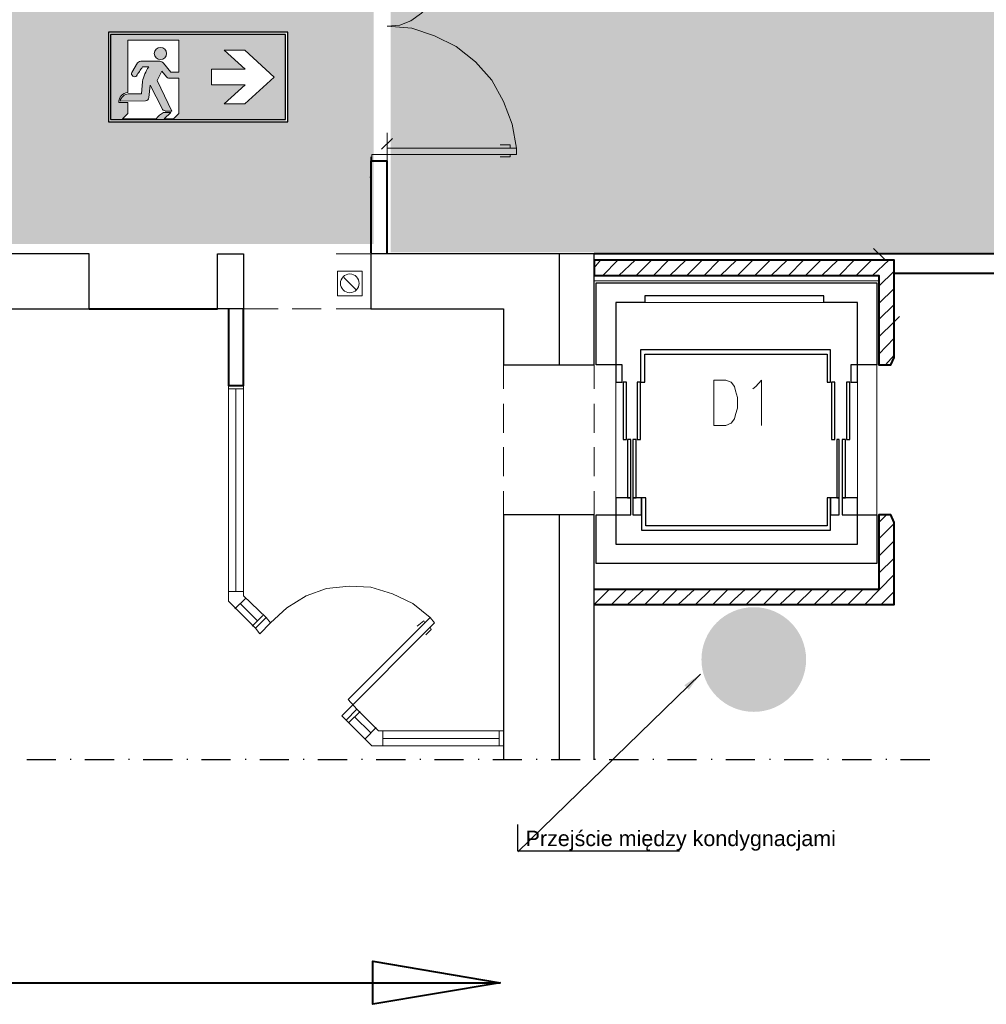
# Model space of a CAD drawing. Header units: millimetres. Extents: x 1 to 17496, y 1 to 30809.
# Tile 4 of 256: x 3538 to 4293, y 4193 to 4962. Entities that reach past the tile are written whole.
import ezdxf
from ezdxf.enums import TextEntityAlignment as Align

# ---------------------------------------------------------------- set-up
doc = ezdxf.new("R2010")
doc.units = ezdxf.units.MM
doc.linetypes.add('CENTER', pattern=[2, 1.25, -0.25, 0.25, -0.25])
for name, color, linetype in [('0_Przyz_Opisy oddziałów', 5, 'Continuous'), ('CP_WIPEOUT', 255, 'Continuous'), ('CPCOLOR_green', 114, 'Continuous'), ('PDF _Geometria', 7, 'Continuous'), ('SSP_pomoce', 7, 'Continuous')]:
    doc.layers.add(name, color=color, linetype=linetype)
for name, color, linetype, lineweight in [('2DA_SYM', 252, 'Continuous', 25), ('CPCOLOR_255', 255, 'Continuous', 0), ('N_SSP_ewakuacja', 4, 'CENTER', 40)]:
    doc.layers.add(name, color=color, linetype=linetype, lineweight=lineweight)
doc.styles.add('CP_ATTR', font='ARIAL.TTF')
doc.dimstyles.new('ISO-CP', dxfattribs={"dimtxt": 2.5, "dimasz": 2.5, "dimexe": 1.25, "dimexo": 0.625, "dimtad": 1, "dimtxsty": 'Standard', "dimcen": 2.5, "dimadec": 0, "dimazin": 0, "dimtfac": 1, "dimtmove": 0, "dimatfit": 3, "dimfxl": 1, "dimarcsym": 0})

# ---------------------------------------------------------------- blocks, each defined once
blk = doc.blocks.new('ISO_7010_E0A5')
blk.add_wipeout([(-1, 0), (1, 0), (1, 1), (-1, 1)]).dxf.layer = 'CP_WIPEOUT'
at = {"layer": 'CPCOLOR_green'}
h = blk.add_hatch(color=256, dxfattribs=at)
h.paths.add_polyline_path([(-0.975, 0.975), (0.975, 0.975), (0.975, 0.025), (-0.975, 0.025)])
h.paths.add_polyline_path([(0.151, 0.411), (0.524, 0.411), (0.292, 0.2), (0.52, 0.2), (0.85, 0.5), (0.52, 0.8), (0.292, 0.8), (0.524, 0.589), (0.151, 0.589)], flags=16)
h.paths.add_polyline_path([(-0.215, 0.488), (-0.33, 0.488, -0.26429), (-0.353, 0.501), (-0.405, 0.567), (-0.457, 0.46), (-0.292, 0.121), (-0.367, 0.121, -0.234795), (-0.401, 0.149), (-0.535, 0.409), (-0.55, 0.27, -0.398067), (-0.585, 0.235), (-0.868, 0.232, -0.330088), (-0.778, 0.312), (-0.63, 0.312), (-0.619, 0.449, -0.104561), (-0.55, 0.612), (-0.619, 0.612, 0.028533), (-0.685, 0.511, -0.779844), (-0.74, 0.552), (-0.674, 0.657, -0.237785), (-0.626, 0.678), (-0.426, 0.678, -0.136468), (-0.384, 0.654), (-0.305, 0.553), (-0.215, 0.553), (-0.215, 0.909), (-0.785, 0.909), (-0.785, 0.326, 0.385257), (-0.884, 0.215), (-0.785, 0.215), (-0.785, 0.094), (-0.844, 0.035), (-0.467, 0.035, -0.099951), (-0.384, 0.104), (-0.305, 0.104), (-0.377, 0.035), (-0.274, 0.035), (-0.215, 0.094)], flags=16)
h.paths.add_polyline_path([(-0.352, 0.762, 1), (-0.489, 0.762, 1)], flags=0)
at = {"layer": 'CPCOLOR_255'}
for p, q in [((-0.215, 0.909), (-0.785, 0.909)), ((-0.785, 0.909), (-0.785, 0.326)), ((-0.215, 0.553), (-0.215, 0.909)), ((0.292, 0.8), (0.52, 0.8)), ((0.292, 0.8), (0.524, 0.589)), ((0.52, 0.8), (0.85, 0.5)), ((-0.426, 0.678), (-0.626, 0.678)), ((-0.74, 0.552), (-0.674, 0.657)), ((-0.74, 0.552), (-0.678, 0.653)), ((-0.55, 0.612), (-0.619, 0.612)), ((-0.405, 0.567), (-0.457, 0.46)), ((-0.405, 0.567), (-0.353, 0.501)), ((-0.305, 0.553), (-0.384, 0.654)), ((-0.215, 0.553), (-0.305, 0.553)), ((0.151, 0.589), (0.524, 0.589)), ((0.151, 0.411), (0.151, 0.589)), ((-0.63, 0.312), (-0.619, 0.449)), ((-0.457, 0.46), (-0.292, 0.121)), ((-0.215, 0.488), (-0.329, 0.488)), ((-0.215, 0.094), (-0.215, 0.488)), ((0.52, 0.2), (0.85, 0.5)), ((-0.535, 0.409), (-0.55, 0.27)), ((-0.535, 0.409), (-0.401, 0.149)), ((0.524, 0.411), (0.151, 0.411)), ((0.292, 0.2), (0.524, 0.411)), ((-0.585, 0.235), (-0.868, 0.232)), ((-0.778, 0.312), (-0.63, 0.312)), ((-0.884, 0.215), (-0.785, 0.215)), ((-0.785, 0.215), (-0.785, 0.094)), ((-0.292, 0.121), (-0.367, 0.121)), ((0.292, 0.2), (0.52, 0.2)), ((-0.785, 0.094), (-0.844, 0.035)), ((-0.467, 0.035), (-0.844, 0.035)), ((-0.305, 0.104), (-0.384, 0.104)), ((-0.377, 0.035), (-0.305, 0.104)), ((-0.274, 0.035), (-0.377, 0.035)), ((-0.215, 0.094), (-0.274, 0.035))]:
    blk.add_line(p, q, dxfattribs=at)
blk.add_circle((-0.42, 0.762), 0.0683, dxfattribs=at)
for centre, radius, start, end in [((-0.63, 0.62), 0.0583, 86.4104, 139.9132), ((-0.449, 0.592), 0.0892, 43.9882, 75.0723), ((-0.707, 0.539), 0.0356, 157.6569, 309.4516), ((0.23, -0.013), 1.055, 143.6503, 150.1877), ((-0.198, 0.367), 0.429, 145.1586, 169.0355), ((-0.329, 0.515), 0.0273, 209.8546, 270.9285), ((-0.773, 0.216), 0.111, 96.0584, 180.3366), ((-0.769, 0.211), 0.101, 94.9721, 168.0419), ((-0.586, 0.271), 0.0357, 272.3488, 359.1722), ((-0.357, 0.17), 0.0493, 205.1899, 258.0436), ((-0.254, -0.136), 0.273, 118.4011, 141.2323)]:
    blk.add_arc(centre, radius, start, end, dxfattribs=at)
at = {"layer": 'CPCOLOR_green'}
blk.add_lwpolyline([(-0.975, 0.025), (0.975, 0.025), (0.975, 0.975), (-0.975, 0.975)], close=True, dxfattribs=at)
at = {"layer": 'Defpoints'}
blk.add_lwpolyline([(-1, 0), (1, 0), (1, 1), (-1, 1)], close=True, dxfattribs=at)
at = {"linetype": 'ByBlock', "style": 'CP_ATTR', "flags": 9}
for tag in ['NAME', 'NUMBER', 'OTHER']:
    blk.add_attdef(tag, text='', height=0.00005, dxfattribs=at).set_placement((0.032, 0.018), align=Align.MIDDLE_LEFT)
blk = doc.blocks.new('CPELDDS28_zfcpn1o')
for q in [(0, 1.7), (10.5, 0)]:
    blk.add_line((0, 0), q)
at = {"linetype": 'ByBlock', "style": 'CP_ATTR', "flags": 12}
blk.add_attdef('TYPESIZE', (0.5, 0.3), '', height=1, dxfattribs=at)
at = {"linetype": 'ByBlock', "style": 'CP_ATTR', "flags": 9}
blk.add_attdef('VAL', text='', height=0.00005, rotation=270, dxfattribs=at).set_placement((0.732, 0.092), align=Align.MIDDLE_LEFT)

msp = doc.modelspace()

# ---------------------------------------------------------------- hatches: boundary and pattern name
at = {"layer": 'N_SSP_ewakuacja', "transparency": 33554457}
h = msp.add_hatch(color=51, dxfattribs=at)
h.dxf.hatch_style = 1
h.paths.add_polyline_path([(3825.11, 5067.54), (3827.88, 5056.13), (3827.88, 4780.06), (4489.95, 4780.06), (4489.95, 4476.2), (5755.12, 4476.2), (5755.12, 5400.59), (5362.49, 5400.59), (5362.49, 5643.86), (4933.58, 5643.86), (4933.58, 5370.72), (4455.59, 5370.72), (4455.59, 5067.71), (4161.12, 5067.71), (4161.12, 5076.5), (3991.07, 5076.5), (3991.07, 5067.54)])
h = msp.add_hatch(color=51, dxfattribs=at)
h.dxf.hatch_style = 1
h.paths.add_polyline_path([(2043.1, 5018.52), (2038.93, 5003.68), (2038.93, 4850.64), (2342.26, 4850.64), (2342.26, 4786.63), (3814.64, 4786.63), (3814.64, 5077.7), (2917.49, 5077.7), (2917.49, 4961.84), (2327.34, 4961.84), (2327.34, 5018.52)])
at = {"layer": 'SSP_pomoce', "transparency": 33554687}
h = msp.add_hatch(color=5, dxfattribs=at)
h.dxf.hatch_style = 1
h.set_gradient(color1=(0, 0, 255), color2=(0, 0, 255), centered=1, tint=0.492993)
h.paths.add_polyline_path([(4152.34, 4462.3, 1), (4070.64, 4462.3, 1)])

# ---------------------------------------------------------------- linework, layer by layer
at = {"layer": '0_Przyz_Opisy oddziałów', "lineweight": 40}
msp.add_lwpolyline([(3197.45, 4210.06), (3913.57, 4210.06), (3814.19, 4193.21), (3814.19, 4226.9), (3913.57, 4210.06)], dxfattribs=at)
at = {"layer": 'PDF _Geometria', "lineweight": 18}
for points in [[(3864.75, 4991.99), (3825.17, 4991.99), (3825.17, 5001.25), (3813.38, 5001.25), (3813.38, 4997.04), (3864.75, 4997.04), (3864.75, 4991.99), (3863.07, 4982.72), (3858.86, 4973.46), (3852.12, 4966.72), (3843.7, 4960.82), (3835.27, 4957.45), (3825.17, 4956.61), (3844.54, 4954.93), (3862.23, 4949.03), (3879.07, 4940.61), (3894.23, 4928.82), (3906.86, 4914.5), (3916.13, 4897.66), (3922.87, 4879.97), (3926.23, 4861.44)], [(3825.17, 4873.23), (3825.17, 4855.55)], [(3829.38, 4869.02), (3820.96, 4860.6)], [(3921.18, 4861.44), (3921.18, 4863.97), (3913.6, 4863.97)], [(3812.53, 4854.7), (3812.53, 4851.33)], [(3921.18, 4856.39), (3921.18, 4854.7), (3913.6, 4854.7)], [(3811.69, 4838.7), (3812.53, 4838.7)], [(4205.01, 4783.11), (4213.43, 4774.69)], [(3785.58, 4778.9), (3812.53, 4778.9)], [(3986.87, 4767.95), (3991.93, 4773.85)], [(3993.61, 4762.06), (4005.4, 4773.85)], [(4006.25, 4762.06), (4018.88, 4773.85)], [(4019.72, 4762.06), (4031.51, 4773.85)], [(4033.2, 4762.06), (4044.99, 4773.85)], [(4045.83, 4762.06), (4058.46, 4773.85)], [(4059.31, 4762.06), (4071.1, 4773.85)], [(4072.78, 4762.06), (4084.57, 4773.85)], [(4085.41, 4762.06), (4098.05, 4773.85)], [(4098.89, 4762.06), (4110.68, 4773.85)], [(4112.37, 4762.06), (4124.16, 4773.85)], [(4125, 4762.06), (4137.63, 4773.85)], [(4138.47, 4762.06), (4150.27, 4773.85)], [(4151.95, 4762.06), (4163.74, 4773.85)], [(4164.58, 4762.06), (4177.22, 4773.85)], [(4178.06, 4762.06), (4189.85, 4773.85)], [(4191.54, 4762.06), (4203.33, 4773.85)], [(4199.96, 4778.9), (4218.49, 4778.9)], [(4204.17, 4762.06), (4216.8, 4773.85)], [(4209.22, 4753.64), (4221.01, 4765.43)], [(3791.48, 4760.37), (3800.74, 4751.11)], [(3986.87, 4757.85), (4209.22, 4757.85)], [(4209.22, 4740.16), (4221.01, 4751.95)], [(3740.1, 4735.95), (3713.15, 4735.95)], [(3773.79, 4735.95), (3751.05, 4735.95)], [(3812.53, 4735.95), (3785.58, 4735.95)], [(4026.46, 4741), (4166.27, 4741)], [(4209.22, 4727.53), (4221.01, 4739.32)], [(4221.01, 4735.11), (4221.01, 4717.42)], [(4209.22, 4714.05), (4221.01, 4725.84)], [(4225.22, 4730.05), (4216.8, 4721.63)], [(4209.22, 4700.58), (4221.01, 4713.21)], [(4214.28, 4692.15), (4221.01, 4699.73)], [(3916.13, 4692.15), (3916.13, 4673.63)], [(3986.87, 4692.15), (3986.87, 4673.63)], [(4003.72, 4692.15), (4003.72, 4575.09)], [(4192.38, 4692.15), (4192.38, 4575.09)], [(4207.54, 4692.15), (4207.54, 4575.09)], [(4110.68, 4673.63), (4113.21, 4675.31), (4117.42, 4680.36), (4117.42, 4644.99)], [(3701.36, 4676.15), (3701.36, 4507.71), (3722.42, 4486.65), (3730.84, 4495.07), (3713.15, 4511.92), (3713.15, 4676.15)], [(3713.15, 4673.63), (3701.36, 4673.63)], [(3707.26, 4673.63), (3707.26, 4515.29)], [(3916.13, 4661.83), (3916.13, 4639.09)], [(3986.87, 4661.83), (3986.87, 4639.09)], [(3916.13, 4628.15), (3916.13, 4605.41)], [(3986.87, 4628.15), (3986.87, 4605.41)], [(3916.13, 4593.61), (3916.13, 4575.09)], [(3986.87, 4593.61), (3986.87, 4575.09)], [(4209.22, 4569.19), (4215.12, 4575.09)], [(4209.22, 4556.56), (4221.01, 4568.35)], [(4209.22, 4543.08), (4221.01, 4554.87)], [(4209.22, 4529.6), (4221.01, 4541.4)], [(4198.27, 4505.18), (4221.01, 4528.76)], [(3734.21, 4490.86), (3746.84, 4502.65), (3762, 4511.92), (3778, 4517.81), (3795.69, 4519.5), (3812.53, 4518.66), (3829.38, 4513.6), (3845.38, 4506.02), (3858.86, 4495.07)], [(3713.15, 4515.29), (3701.36, 4515.29)], [(3986.87, 4505.18), (3998.67, 4516.97)], [(4000.35, 4505.18), (4012.14, 4516.97)], [(4012.98, 4505.18), (4025.62, 4516.97)], [(4026.46, 4505.18), (4038.25, 4516.97)], [(4039.93, 4505.18), (4051.73, 4516.97)], [(4052.57, 4505.18), (4065.2, 4516.97)], [(4066.04, 4505.18), (4077.83, 4516.97)], [(4079.52, 4505.18), (4091.31, 4516.97)], [(4092.15, 4505.18), (4096.36, 4509.39), (4104.79, 4516.97)], [(4105.63, 4505.18), (4117.42, 4516.97)], [(4119.1, 4505.18), (4130.89, 4516.97)], [(4131.74, 4505.18), (4144.37, 4516.97)], [(4145.21, 4505.18), (4157, 4516.97)], [(4158.69, 4505.18), (4170.48, 4516.97)], [(4171.32, 4505.18), (4183.96, 4516.97)], [(4184.8, 4505.18), (4196.59, 4516.97)], [(4210.91, 4505.18), (4221.01, 4515.29)], [(3714.84, 4510.23), (3706.41, 4501.81)], [(3710.63, 4506.02), (3724.1, 4492.55)], [(3728.31, 4496.76), (3719.89, 4488.34)], [(3854.65, 4490.86), (3853.8, 4492.55), (3848.75, 4488.34)], [(3858.86, 4487.49), (3859.7, 4485.81), (3855.49, 4481.6)], [(3916.13, 4406.64), (3818.43, 4406.64), (3801.59, 4423.48), (3793.16, 4415.06), (3813.38, 4394.85), (3916.13, 4394.85)], [(3804.11, 4421.8), (3795.69, 4413.38)], [(3799.9, 4417.59), (3812.53, 4404.96)], [(3816.75, 4409.17), (3808.32, 4400.74)], [(3821.8, 4406.64), (3821.8, 4394.85)], [(3912.76, 4406.64), (3912.76, 4394.85)], [(3821.8, 4400.74), (3912.76, 4400.74)]]:
    msp.add_lwpolyline(points, dxfattribs=at)
for points in [[(3926.23, 4861.44), (3825.17, 4861.44), (3825.17, 4851.33), (3813.38, 4851.33), (3813.38, 4856.39), (3926.23, 4856.39)], [(3805.8, 4746.06), (3805.8, 4765.43), (3786.43, 4765.43), (3786.43, 4746.06)], [(4080.36, 4644.99), (4080.36, 4680.36), (4089.63, 4680.36), (4093.84, 4678.68), (4096.36, 4675.31), (4097.21, 4671.94), (4098.89, 4666.89), (4098.89, 4658.47), (4097.21, 4653.41), (4096.36, 4650.04), (4093.84, 4646.67), (4089.63, 4644.99)], [(3734.21, 4490.86), (3725.79, 4482.44), (3722.42, 4486.65), (3730.84, 4495.07)], [(3858.86, 4495.07), (3794.85, 4431.06), (3801.59, 4423.48), (3793.16, 4415.06), (3789.79, 4418.43), (3862.23, 4490.86)]]:
    msp.add_lwpolyline(points, close=True, dxfattribs=at)
at = {"layer": 'PDF _Geometria', "lineweight": 40}
for points in [[(3825.17, 4779.75), (3825.17, 4851.33), (3812.53, 4851.33), (3812.53, 4779.75)], [(4221.01, 4763.74), (4473.68, 4763.74), (4473.68, 4851.33), (4459.36, 4851.33), (4459.36, 4778.9), (3986.87, 4778.9)], [(3592.71, 4735.95), (3692.94, 4735.95)], [(3701.36, 4735.95), (3701.36, 4676.15), (3713.15, 4676.15), (3713.15, 4735.95)], [(3986.87, 4505.18), (4221.01, 4505.18), (4221.01, 4569.19), (4218.49, 4575.09), (4209.22, 4575.09), (4209.22, 4516.97), (3986.87, 4516.97)]]:
    msp.add_lwpolyline(points, dxfattribs=at)
at = {"layer": 'PDF _Geometria', "lineweight": 25}
for points in [[(2678.06, 4761.22), (2660.37, 4761.22), (2653.63, 4735.95), (3592.71, 4735.95), (3592.71, 4778.9), (2678.06, 4778.9)], [(3713.15, 4778.9), (3713.15, 4735.95), (3692.94, 4735.95), (3692.94, 4778.9)], [(3986.87, 4778.9), (3812.53, 4778.9), (3812.53, 4735.95), (3916.13, 4735.95), (3916.13, 4692.15), (3986.87, 4692.15)], [(3988.56, 4692.15), (3988.56, 4756.16), (4207.54, 4756.16), (4207.54, 4692.15), (4192.38, 4692.15), (4192.38, 4741), (4166.27, 4741), (4166.27, 4746.06), (4026.46, 4746.06), (4026.46, 4741), (4003.72, 4741), (4003.72, 4692.15)], [(4023.09, 4678.68), (4026.46, 4678.68), (4026.46, 4700.58), (4168.79, 4700.58), (4168.79, 4678.68), (4171.32, 4678.68), (4171.32, 4703.95), (4023.09, 4703.95)], [(4008.77, 4678.68), (4008.77, 4692.15), (4003.72, 4692.15), (4003.72, 4678.68)], [(4192.38, 4678.68), (4192.38, 4692.15), (4187.32, 4692.15), (4187.32, 4678.68)], [(4012.14, 4634.04), (4012.14, 4678.68), (4009.61, 4678.68), (4009.61, 4634.04)], [(4023.09, 4634.04), (4023.09, 4678.68), (4020.56, 4678.68), (4020.56, 4634.04)], [(4174.69, 4634.04), (4174.69, 4678.68), (4172.16, 4678.68), (4172.16, 4634.04)], [(4186.48, 4634.04), (4186.48, 4678.68), (4183.96, 4678.68), (4183.96, 4634.04)], [(4015.51, 4588.56), (4015.51, 4634.04), (4012.98, 4634.04), (4012.98, 4588.56)], [(4019.72, 4588.56), (4019.72, 4634.04), (4017.19, 4634.04), (4017.19, 4588.56)], [(4178.06, 4588.56), (4178.06, 4634.04), (4176.38, 4634.04), (4176.38, 4588.56)], [(4183.11, 4588.56), (4183.11, 4634.04), (4180.59, 4634.04), (4180.59, 4588.56)], [(4015.51, 4575.09), (4015.51, 4588.56), (4003.72, 4588.56), (4003.72, 4575.09)], [(4023.93, 4575.09), (4023.93, 4588.56), (4017.19, 4588.56), (4017.19, 4575.09)], [(4023.93, 4588.56), (4023.93, 4563.29), (4171.32, 4563.29), (4171.32, 4588.56), (4168.79, 4588.56), (4168.79, 4566.66), (4027.3, 4566.66), (4027.3, 4588.56)], [(4178.06, 4575.09), (4178.06, 4588.56), (4171.32, 4588.56), (4171.32, 4575.09)], [(4192.38, 4575.09), (4192.38, 4588.56), (4180.59, 4588.56), (4180.59, 4575.09)], [(3988.56, 4575.09), (4003.72, 4575.09), (4003.72, 4552.35), (4192.38, 4552.35), (4192.38, 4575.09), (4207.54, 4575.09), (4207.54, 4537.18), (3988.56, 4537.18)]]:
    msp.add_lwpolyline(points, close=True, dxfattribs=at)
for points in [[(3959.92, 4692.15), (3959.92, 4778.9)], [(3986.87, 4383.9), (3986.87, 4575.09), (3916.13, 4575.09), (3916.13, 4383.9)], [(3959.92, 4383.9), (3959.92, 4575.09)], [(3566.6, 4383.9), (3543.86, 4383.9)], [(3578.4, 4383.9), (3578.4, 4384.74)], [(3612.08, 4383.9), (3589.34, 4383.9)], [(3623.88, 4383.9), (3623.88, 4384.74)], [(3657.56, 4383.9), (3634.82, 4383.9)], [(3669.36, 4383.9), (3669.36, 4384.74)], [(3703.05, 4383.9), (3680.31, 4383.9)], [(3714.84, 4383.9), (3714.84, 4384.74)], [(3748.53, 4383.9), (3725.79, 4383.9)], [(3760.32, 4383.9), (3760.32, 4384.74)], [(3794.01, 4383.9), (3771.27, 4383.9)], [(3805.8, 4383.9), (3805.8, 4384.74)], [(3839.49, 4383.9), (3816.75, 4383.9)], [(3851.28, 4383.9), (3851.28, 4384.74)], [(3884.97, 4383.9), (3862.23, 4383.9)], [(3896.76, 4383.9), (3896.76, 4384.74)], [(3930.45, 4383.9), (3907.71, 4383.9)], [(3942.24, 4383.9), (3942.24, 4384.74)], [(3975.93, 4383.9), (3953.19, 4383.9)], [(3987.72, 4383.9), (3987.72, 4384.74)], [(4021.41, 4383.9), (3998.67, 4383.9)], [(4033.2, 4383.9), (4033.2, 4384.74)], [(4066.89, 4383.9), (4044.15, 4383.9)], [(4078.68, 4383.9), (4078.68, 4384.74)], [(4112.37, 4383.9), (4089.63, 4383.9)], [(4124.16, 4383.9), (4124.16, 4384.74)], [(4157.85, 4383.9), (4135.11, 4383.9)], [(4169.64, 4383.9), (4169.64, 4384.74)], [(4203.33, 4383.9), (4180.59, 4383.9)], [(4215.12, 4383.9), (4215.12, 4384.74)], [(4248.81, 4383.9), (4226.07, 4383.9)]]:
    msp.add_lwpolyline(points, dxfattribs=at)
at = {"layer": 'PDF _Geometria', "lineweight": 40}
msp.add_lwpolyline([(3986.87, 4762.06), (4209.22, 4762.06), (4209.22, 4692.15), (4218.49, 4692.15), (4221.01, 4698.05), (4221.01, 4773.85), (3986.87, 4773.85)], close=True, dxfattribs=at)
at = {"layer": 'PDF _Geometria', "lineweight": 18}
msp.add_circle((3796.11, 4755.87), 7.3, dxfattribs=at)

# ---------------------------------------------------------------- block references
at = {"layer": 'SSP_pomoce', "color": 5, "xscale": 12, "yscale": 12, "zscale": 12}
msp.add_blockref('CPELDDS28_zfcpn1o', (3927.37, 4313.08), dxfattribs=at).add_auto_attribs({'TYPESIZE': 'Przejście między kondygnacjami'})

# ---------------------------------------------------------------- leaders
at = {"layer": 'SSP_pomoce', "color": 5}
msp.add_leader([(4069.77, 4450.94), (3927.37, 4312.26)], dimstyle='ISO-CP', override={"dimasz": 15}, dxfattribs=at)

# ---------------------------------------------------------------- next in the draw order: block references
at = {"layer": '2DA_SYM', "xscale": 70, "yscale": 70, "zscale": 70}
msp.add_blockref('ISO_7010_E0A5', (3677.64, 4881.9), dxfattribs=at)

doc.saveas('drawing.dxf')
